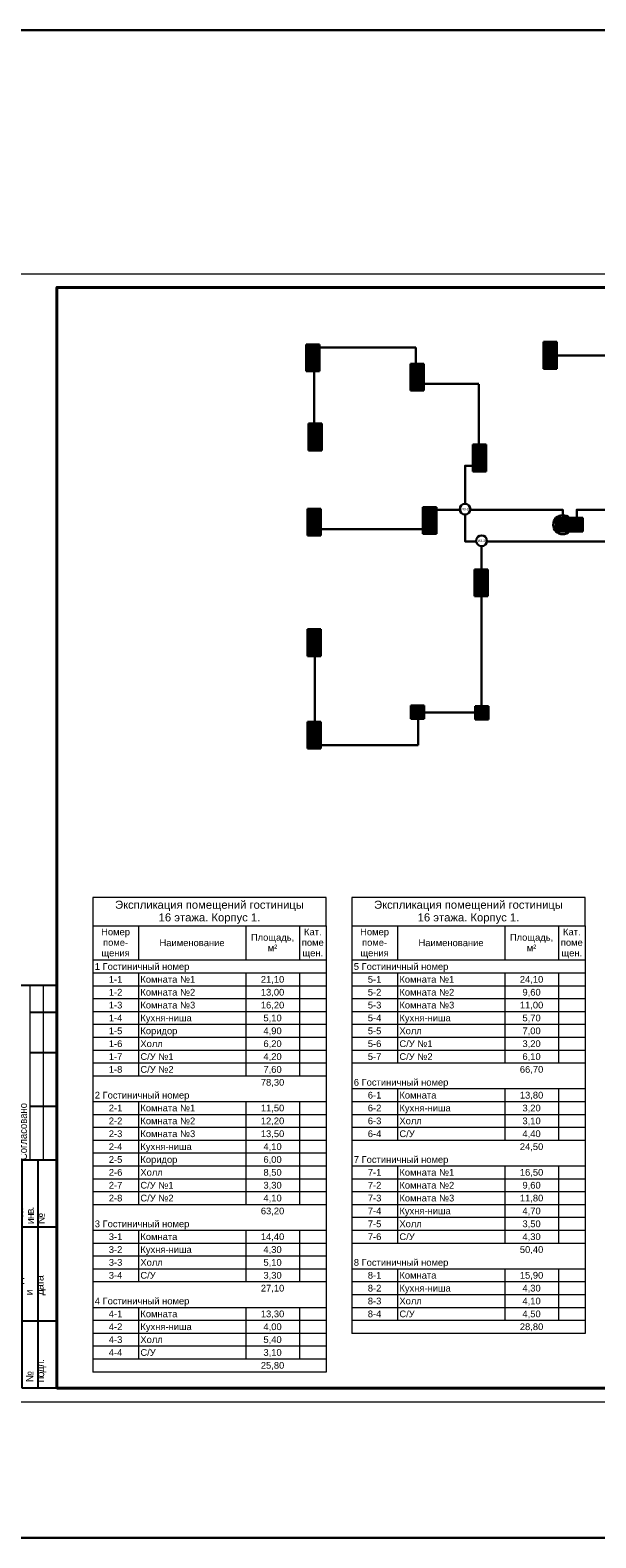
# Model space of a CAD drawing. Header units: millimetres. Extents: x 303602 to 13248484, y -10200551 to -26241.
# Tile 35 of 51: x 808667 to 829749, y -104490 to -48338. Entities that reach past the tile are written whole.
import ezdxf
from ezdxf.enums import TextEntityAlignment as Align

# ---------------------------------------------------------------- set-up
doc = ezdxf.new("R2010")
doc.units = ezdxf.units.MM
doc.set_wipeout_variables(frame=1)
for name, color, linetype, lineweight in [('A-010-M_LINE-T', 7, 'Continuous', 18), ('format-line3', 7, 'Continuous', 13), ('RC-Извещатели_пожарные', 1, 'Continuous', 30), ('Z-000-P_SCHED', 7, 'Continuous', 20), ('Рамка', 7, 'Continuous', 18), ('СОУЭ', 1, 'Continuous', 30), ('СС-011-ПОЖ-СИГНАЛИЗАЦИЯ', 1, 'Continuous', 30), ('УГО АПС и АПЗ$0$_АПС_Оборудование', 1, 'Continuous', 30), ('УГО АПС и АПЗ$0$СС-011-ПОЖ-СИГНАЛИЗАЦИЯ', 1, 'Continuous', 30)]:
    doc.layers.add(name, color=color, linetype=linetype, lineweight=lineweight)
doc.layers.add('формат', color=250, linetype='Continuous')
doc.styles.add('Arial', font='arial.ttf', dxfattribs={"width": 0.9, "height": 700})
doc.styles.add('Arial Narrow_Нум', font='ARIALN.TTF', dxfattribs={"width": 0.7, "height": 250})
doc.styles.add('Arial_4', font='arial.ttf', dxfattribs={"height": 3})
doc.styles.add('Arial_5', font='arial.ttf', dxfattribs={"height": 2.5})
doc.styles.add('CP.Text', font='arial.ttf')

# ---------------------------------------------------------------- blocks, each defined once
blk = doc.blocks.new('*U39')
for p, q in [((-574, 155), (-589, 155)), ((-589, 90), (-589, 155)), ((-574, 145), (-584, 145)), ((-574, 130), (-584, 130)), ((-574, 110), (-584, 110)), ((-587, 90), (-589, 90)), ((-587, 5), (-587, 90)), ((-574, 90), (-587, 90)), ((-581, 5), (-581, 90)), ((-574, 65), (-587, 65)), ((-574, 30), (-587, 30)), ((-574, 5), (-587, 5))]:
    blk.add_line(p, q)
at = {"color": 0, "lineweight": 0}
blk.add_lwpolyline([(-594, 0), (0, 0), (0, 420), (-594, 420)], close=True, dxfattribs=at)
at = {"lineweight": 40}
blk.add_lwpolyline([(-574, 5), (-5, 5), (-5, 415), (-574, 415)], close=True, dxfattribs=at)
at = {"layer": 'format-line3', "linetype": 'ByBlock'}
for p, q in [((-584, 90), (-584, 155)), ((-579, 90), (-579, 155))]:
    blk.add_line(p, q, dxfattribs=at)
at = {"style": 'Arial', "width": 0.9}
blk.add_text('Формат:', height=2.8, dxfattribs=at).set_placement((-53.97, 1.25))
at = {"char_height": 2.8, "width": 0.2, "attachment_point": 4, "rotation": 90, "line_spacing_factor": 0.857143, "style": 'Arial'}
for s, insert in [('{\\W0.45993; }Согласовано', (-586.58, 90)), ('{\\W0.62543;\\T0.75; \\W1;Взаим. инв. №}', (-584, 66.14)), ('{\\W0.5838;\\T0.8; \\W1;Подп. и дата}', (-584, 39.63)), ('{\\W0.5838;\\T0.8; \\W1;Инв. № подл.}', (-583.77, 7.25))]:
    blk.add_mtext(s, dxfattribs=dict(at, insert=insert))
at = {"style": 'Arial', "width": 0.9, "flags": 8}
blk.add_attdef('FORMAT', (-36.87, 1.26), '', height=2.8, dxfattribs=at)
blk = doc.blocks.new('ИП 212-64 прот.R3')
blk.add_wipeout([(2.5, 2.5), (2.5, -2.5), (-2.5, -2.5), (-2.5, 2.5)]).dxf.layer = 'RC-Извещатели_пожарные'
blk.add_wipeout([(-2.5, -2.5), (-2.5, 2.5), (2.5, 2.5), (2.5, -2.5)]).dxf.layer = 'RC-Извещатели_пожарные'
at = {"lineweight": 35, "true_color": 0xffffff}
h = blk.add_hatch(color=7, dxfattribs=at)
h.dxf.hatch_style = 1
h.paths.add_polyline_path([(-2.5, 2.5), (-2.5, -2.5), (2.5, -2.5), (2.5, 2.5)])
at = {"color": 1, "linetype": 'ByBlock', "lineweight": -2}
for p, q in [((0.39, 1.77), (-0.83, 0)), ((-0.83, 0), (0.83, 0)), ((0.83, 0), (-0.31, -1.63))]:
    blk.add_line(p, q, dxfattribs=at)
at = {"layer": 'RC-Извещатели_пожарные', "ltscale": 30}
for p, q in [((-2.5, -2.5), (-2.5, 2.5)), ((-2.5, 2.5), (2.5, 2.5)), ((2.5, 2.5), (2.5, -2.5)), ((2.5, -2.5), (-2.5, -2.5))]:
    blk.add_line(p, q, dxfattribs=at)
blk = doc.blocks.new('УГО АПС и АПЗ$0$A$C0ED213A1')
blk.add_wipeout([(-200, 0), (0, -200), (200, 0), (0, 200)])
blk.add_circle((0, 0), 200)
at = {"layer": 'УГО АПС и АПЗ$0$СС-011-ПОЖ-СИГНАЛИЗАЦИЯ', "color": 1, "style": 'CP.Text', "width": 0.8}
blk.add_text('ИЗ-2О', height=90, dxfattribs=at).set_placement((-145, -47))
blk = doc.blocks.new('*U96')
at = {"lineweight": 35, "true_color": 0xffffff}
h = blk.add_hatch(color=7, dxfattribs=at)
h.dxf.hatch_style = 1
h.paths.add_polyline_path([(-2.5, 2.5), (-2.5, -2.5), (2.5, -2.5), (2.5, 2.5)])
at = {"color": 1, "linetype": 'ByBlock', "lineweight": -2}
for p, q in [((0.39, 1.76), (-0.83, 0)), ((-0.83, 0), (0.83, 0)), ((0.83, 0), (-0.31, -1.64))]:
    blk.add_line(p, q, dxfattribs=at)
at = {"color": 1, "linetype": 'ByBlock', "lineweight": -2, "ltscale": 0.1}
blk.add_lwpolyline([(-2.5, 2.5), (2.5, 2.5), (2.5, -2.5), (-2.5, -2.5)], close=True, dxfattribs=at)
at = {"layer": 'RC-Извещатели_пожарные'}
blk.add_circle((0, 0), 3.54, dxfattribs=at)
at = {"layer": 'RC-Извещатели_пожарные', "style": 'Arial Narrow_Нум', "width": 0.7}
blk.add_attdef('PSTN', text='', height=2.5, dxfattribs=at).set_placement((5.33, 2.66), align=Align.BOTTOM_CENTER)

msp = doc.modelspace()

# ---------------------------------------------------------------- linework, layer by layer
at = {"layer": 'A-010-M_LINE-T'}
for p, q in [((811001, -80635), (811001, -81693)), ((819701, -80635), (811001, -80635)), ((819701, -81693), (819701, -80635)), ((820653, -80635), (820653, -81693)), ((829353, -80635), (820653, -80635)), ((829353, -81693), (829353, -80635)), ((811001, -81693), (811001, -98314)), ((811001, -81693), (819701, -81693)), ((812701, -81693), (812701, -82981)), ((816701, -81693), (816701, -82981)), ((818701, -81693), (818701, -82981)), ((819701, -81693), (819701, -98314)), ((820653, -81693), (820653, -96877)), ((820653, -81693), (829353, -81693)), ((822353, -81693), (822353, -82981)), ((826353, -81693), (826353, -82981)), ((828353, -81693), (828353, -82981)), ((829353, -81693), (829353, -96877)), ((812701, -82981), (811001, -82981)), ((816701, -82981), (812701, -82981)), ((818701, -82981), (816701, -82981)), ((819701, -82981), (818701, -82981)), ((822353, -82981), (820653, -82981)), ((826353, -82981), (822353, -82981)), ((828353, -82981), (826353, -82981)), ((829353, -82981), (828353, -82981)), ((812701, -83460), (811001, -83460)), ((816701, -83460), (812701, -83460)), ((812701, -83460), (812701, -83939)), ((818701, -83460), (816701, -83460)), ((816701, -83460), (816701, -83939)), ((819701, -83460), (818701, -83460)), ((818701, -83460), (818701, -83939)), ((822353, -83460), (820653, -83460)), ((826353, -83460), (822353, -83460)), ((822353, -83460), (822353, -83939)), ((828353, -83460), (826353, -83460)), ((826353, -83460), (826353, -83939)), ((829353, -83460), (828353, -83460)), ((828353, -83460), (828353, -83939)), ((812701, -83939), (811001, -83939)), ((816701, -83939), (812701, -83939)), ((812701, -83939), (812701, -84418)), ((818701, -83939), (816701, -83939)), ((816701, -83939), (816701, -84418)), ((819701, -83939), (818701, -83939)), ((818701, -83939), (818701, -84418)), ((822353, -83939), (820653, -83939)), ((826353, -83939), (822353, -83939)), ((822353, -83939), (822353, -84418)), ((828353, -83939), (826353, -83939)), ((826353, -83939), (826353, -84418)), ((829353, -83939), (828353, -83939)), ((828353, -83939), (828353, -84418)), ((812701, -84418), (811001, -84418)), ((816701, -84418), (812701, -84418)), ((812701, -84418), (812701, -84897)), ((818701, -84418), (816701, -84418)), ((816701, -84418), (816701, -84897)), ((819701, -84418), (818701, -84418)), ((818701, -84418), (818701, -84897)), ((822353, -84418), (820653, -84418)), ((826353, -84418), (822353, -84418)), ((822353, -84418), (822353, -84897)), ((828353, -84418), (826353, -84418)), ((826353, -84418), (826353, -84897)), ((829353, -84418), (828353, -84418)), ((828353, -84418), (828353, -84897)), ((812701, -84897), (811001, -84897)), ((816701, -84897), (812701, -84897)), ((812701, -84897), (812701, -85377)), ((818701, -84897), (816701, -84897)), ((816701, -84897), (816701, -85377)), ((819701, -84897), (818701, -84897)), ((818701, -84897), (818701, -85377)), ((822353, -84897), (820653, -84897)), ((826353, -84897), (822353, -84897)), ((822353, -84897), (822353, -85377)), ((828353, -84897), (826353, -84897)), ((826353, -84897), (826353, -85377)), ((829353, -84897), (828353, -84897)), ((828353, -84897), (828353, -85377)), ((812701, -85377), (811001, -85377)), ((812701, -85856), (811001, -85856)), ((816701, -85377), (812701, -85377)), ((812701, -85377), (812701, -85856)), ((816701, -85856), (812701, -85856)), ((812701, -85856), (812701, -86335)), ((818701, -85377), (816701, -85377)), ((816701, -85377), (816701, -85856)), ((818701, -85856), (816701, -85856)), ((816701, -85856), (816701, -86335)), ((819701, -85377), (818701, -85377)), ((818701, -85377), (818701, -85856)), ((819701, -85856), (818701, -85856)), ((818701, -85856), (818701, -86335)), ((822353, -85377), (820653, -85377)), ((822353, -85856), (820653, -85856)), ((826353, -85377), (822353, -85377)), ((822353, -85377), (822353, -85856)), ((826353, -85856), (822353, -85856)), ((822353, -85856), (822353, -86335)), ((828353, -85377), (826353, -85377)), ((826353, -85377), (826353, -85856)), ((828353, -85856), (826353, -85856)), ((826353, -85856), (826353, -86335)), ((829353, -85377), (828353, -85377)), ((828353, -85377), (828353, -85856)), ((829353, -85856), (828353, -85856)), ((828353, -85856), (828353, -86335)), ((812701, -86335), (811001, -86335)), ((816701, -86335), (812701, -86335)), ((812701, -86335), (812701, -86814)), ((818701, -86335), (816701, -86335)), ((816701, -86335), (816701, -86814)), ((819701, -86335), (818701, -86335)), ((818701, -86335), (818701, -86814)), ((822353, -86335), (820653, -86335)), ((826353, -86335), (822353, -86335)), ((822353, -86335), (822353, -86814)), ((828353, -86335), (826353, -86335)), ((826353, -86335), (826353, -86814)), ((829353, -86335), (828353, -86335)), ((828353, -86335), (828353, -86814)), ((812701, -86814), (811001, -86814)), ((816701, -86814), (812701, -86814)), ((812701, -86814), (812701, -87293)), ((818701, -86814), (816701, -86814)), ((816701, -86814), (816701, -87293)), ((819701, -86814), (818701, -86814)), ((818701, -86814), (818701, -87293)), ((822353, -86814), (820653, -86814)), ((826353, -86814), (822353, -86814)), ((828353, -86814), (826353, -86814)), ((829353, -86814), (828353, -86814)), ((812701, -87293), (811001, -87293)), ((816701, -87293), (812701, -87293)), ((818701, -87293), (816701, -87293)), ((819701, -87293), (818701, -87293)), ((822353, -87772), (820653, -87772)), ((826353, -87772), (822353, -87772)), ((822353, -87772), (822353, -88252)), ((828353, -87772), (826353, -87772)), ((826353, -87772), (826353, -88252)), ((829353, -87772), (828353, -87772)), ((828353, -87772), (828353, -88252)), ((812701, -88252), (811001, -88252)), ((816701, -88252), (812701, -88252)), ((812701, -88252), (812701, -88731)), ((818701, -88252), (816701, -88252)), ((816701, -88252), (816701, -88731)), ((819701, -88252), (818701, -88252)), ((818701, -88252), (818701, -88731)), ((822353, -88252), (820653, -88252)), ((826353, -88252), (822353, -88252)), ((822353, -88252), (822353, -88731)), ((828353, -88252), (826353, -88252)), ((826353, -88252), (826353, -88731)), ((829353, -88252), (828353, -88252)), ((828353, -88252), (828353, -88731)), ((812701, -88731), (811001, -88731)), ((812701, -89210), (811001, -89210)), ((816701, -88731), (812701, -88731)), ((812701, -88731), (812701, -89210)), ((816701, -89210), (812701, -89210)), ((812701, -89210), (812701, -89689)), ((818701, -88731), (816701, -88731)), ((816701, -88731), (816701, -89210)), ((818701, -89210), (816701, -89210)), ((816701, -89210), (816701, -89689)), ((819701, -88731), (818701, -88731)), ((818701, -88731), (818701, -89210)), ((819701, -89210), (818701, -89210)), ((818701, -89210), (818701, -89689)), ((822353, -88731), (820653, -88731)), ((822353, -89210), (820653, -89210)), ((826353, -88731), (822353, -88731)), ((822353, -88731), (822353, -89210)), ((826353, -89210), (822353, -89210)), ((822353, -89210), (822353, -89689)), ((828353, -88731), (826353, -88731)), ((826353, -88731), (826353, -89210)), ((828353, -89210), (826353, -89210)), ((826353, -89210), (826353, -89689)), ((829353, -88731), (828353, -88731)), ((828353, -88731), (828353, -89210)), ((829353, -89210), (828353, -89210)), ((828353, -89210), (828353, -89689)), ((812701, -89689), (811001, -89689)), ((816701, -89689), (812701, -89689)), ((812701, -89689), (812701, -90168)), ((818701, -89689), (816701, -89689)), ((816701, -89689), (816701, -90168)), ((819701, -89689), (818701, -89689)), ((818701, -89689), (818701, -90168)), ((822353, -89689), (820653, -89689)), ((826353, -89689), (822353, -89689)), ((828353, -89689), (826353, -89689)), ((829353, -89689), (828353, -89689)), ((812701, -90168), (811001, -90168)), ((816701, -90168), (812701, -90168)), ((812701, -90168), (812701, -90648)), ((818701, -90168), (816701, -90168)), ((816701, -90168), (816701, -90648)), ((819701, -90168), (818701, -90168)), ((818701, -90168), (818701, -90648)), ((812701, -90648), (811001, -90648)), ((816701, -90648), (812701, -90648)), ((812701, -90648), (812701, -91127)), ((818701, -90648), (816701, -90648)), ((816701, -90648), (816701, -91127)), ((819701, -90648), (818701, -90648)), ((818701, -90648), (818701, -91127)), ((822353, -90648), (820653, -90648)), ((826353, -90648), (822353, -90648)), ((822353, -90648), (822353, -91127)), ((828353, -90648), (826353, -90648)), ((826353, -90648), (826353, -91127)), ((829353, -90648), (828353, -90648)), ((828353, -90648), (828353, -91127)), ((812701, -91127), (811001, -91127)), ((816701, -91127), (812701, -91127)), ((812701, -91127), (812701, -91606)), ((818701, -91127), (816701, -91127)), ((816701, -91127), (816701, -91606)), ((819701, -91127), (818701, -91127)), ((818701, -91127), (818701, -91606)), ((822353, -91127), (820653, -91127)), ((826353, -91127), (822353, -91127)), ((822353, -91127), (822353, -91606)), ((828353, -91127), (826353, -91127)), ((826353, -91127), (826353, -91606)), ((829353, -91127), (828353, -91127)), ((828353, -91127), (828353, -91606)), ((812701, -91606), (811001, -91606)), ((812701, -92085), (811001, -92085)), ((816701, -91606), (812701, -91606)), ((812701, -91606), (812701, -92085)), ((816701, -92085), (812701, -92085)), ((818701, -91606), (816701, -91606)), ((816701, -91606), (816701, -92085)), ((818701, -92085), (816701, -92085)), ((819701, -91606), (818701, -91606)), ((818701, -91606), (818701, -92085)), ((819701, -92085), (818701, -92085)), ((822353, -91606), (820653, -91606)), ((822353, -92085), (820653, -92085)), ((826353, -91606), (822353, -91606)), ((822353, -91606), (822353, -92085)), ((826353, -92085), (822353, -92085)), ((822353, -92085), (822353, -92564)), ((828353, -91606), (826353, -91606)), ((826353, -91606), (826353, -92085)), ((828353, -92085), (826353, -92085)), ((826353, -92085), (826353, -92564)), ((829353, -91606), (828353, -91606)), ((828353, -91606), (828353, -92085)), ((829353, -92085), (828353, -92085)), ((828353, -92085), (828353, -92564)), ((822353, -92564), (820653, -92564)), ((826353, -92564), (822353, -92564)), ((822353, -92564), (822353, -93043)), ((828353, -92564), (826353, -92564)), ((826353, -92564), (826353, -93043)), ((829353, -92564), (828353, -92564)), ((828353, -92564), (828353, -93043)), ((812701, -93043), (811001, -93043)), ((816701, -93043), (812701, -93043)), ((812701, -93043), (812701, -93523)), ((818701, -93043), (816701, -93043)), ((816701, -93043), (816701, -93523)), ((819701, -93043), (818701, -93043)), ((818701, -93043), (818701, -93523)), ((822353, -93043), (820653, -93043)), ((826353, -93043), (822353, -93043)), ((822353, -93043), (822353, -93523)), ((828353, -93043), (826353, -93043)), ((826353, -93043), (826353, -93523)), ((829353, -93043), (828353, -93043)), ((828353, -93043), (828353, -93523)), ((812701, -93523), (811001, -93523)), ((816701, -93523), (812701, -93523)), ((812701, -93523), (812701, -94002)), ((818701, -93523), (816701, -93523)), ((816701, -93523), (816701, -94002)), ((819701, -93523), (818701, -93523)), ((818701, -93523), (818701, -94002)), ((822353, -93523), (820653, -93523)), ((826353, -93523), (822353, -93523)), ((828353, -93523), (826353, -93523)), ((829353, -93523), (828353, -93523)), ((812701, -94002), (811001, -94002)), ((816701, -94002), (812701, -94002)), ((812701, -94002), (812701, -94481)), ((818701, -94002), (816701, -94002)), ((816701, -94002), (816701, -94481)), ((819701, -94002), (818701, -94002)), ((818701, -94002), (818701, -94481)), ((812701, -94481), (811001, -94481)), ((816701, -94481), (812701, -94481)), ((812701, -94481), (812701, -94960)), ((818701, -94481), (816701, -94481)), ((816701, -94481), (816701, -94960)), ((819701, -94481), (818701, -94481)), ((818701, -94481), (818701, -94960)), ((822353, -94481), (820653, -94481)), ((826353, -94481), (822353, -94481)), ((822353, -94481), (822353, -94960)), ((828353, -94481), (826353, -94481)), ((826353, -94481), (826353, -94960)), ((829353, -94481), (828353, -94481)), ((828353, -94481), (828353, -94960)), ((812701, -94960), (811001, -94960)), ((816701, -94960), (812701, -94960)), ((818701, -94960), (816701, -94960)), ((819701, -94960), (818701, -94960)), ((822353, -94960), (820653, -94960)), ((822353, -95439), (820653, -95439)), ((826353, -94960), (822353, -94960)), ((822353, -94960), (822353, -95439)), ((826353, -95439), (822353, -95439)), ((822353, -95439), (822353, -95919)), ((828353, -94960), (826353, -94960)), ((826353, -94960), (826353, -95439)), ((828353, -95439), (826353, -95439)), ((826353, -95439), (826353, -95919)), ((829353, -94960), (828353, -94960)), ((828353, -94960), (828353, -95439)), ((829353, -95439), (828353, -95439)), ((828353, -95439), (828353, -95919)), ((812701, -95919), (811001, -95919)), ((816701, -95919), (812701, -95919)), ((812701, -95919), (812701, -96398)), ((818701, -95919), (816701, -95919)), ((816701, -95919), (816701, -96398)), ((819701, -95919), (818701, -95919)), ((818701, -95919), (818701, -96398)), ((822353, -95919), (820653, -95919)), ((826353, -95919), (822353, -95919)), ((822353, -95919), (822353, -96398)), ((828353, -95919), (826353, -95919)), ((826353, -95919), (826353, -96398)), ((829353, -95919), (828353, -95919)), ((828353, -95919), (828353, -96398)), ((812701, -96398), (811001, -96398)), ((816701, -96398), (812701, -96398)), ((812701, -96398), (812701, -96877)), ((818701, -96398), (816701, -96398)), ((816701, -96398), (816701, -96877)), ((819701, -96398), (818701, -96398)), ((818701, -96398), (818701, -96877)), ((822353, -96398), (820653, -96398)), ((826353, -96398), (822353, -96398)), ((828353, -96398), (826353, -96398)), ((829353, -96398), (828353, -96398)), ((812701, -96877), (811001, -96877)), ((816701, -96877), (812701, -96877)), ((812701, -96877), (812701, -97356)), ((818701, -96877), (816701, -96877)), ((816701, -96877), (816701, -97356)), ((819701, -96877), (818701, -96877)), ((818701, -96877), (818701, -97356)), ((829353, -96877), (820653, -96877)), ((812701, -97356), (811001, -97356)), ((816701, -97356), (812701, -97356)), ((812701, -97356), (812701, -97835)), ((818701, -97356), (816701, -97356)), ((816701, -97356), (816701, -97835)), ((819701, -97356), (818701, -97356)), ((818701, -97356), (818701, -97835)), ((812701, -97835), (811001, -97835)), ((816701, -97835), (812701, -97835)), ((818701, -97835), (816701, -97835)), ((819701, -97835), (818701, -97835)), ((819701, -98314), (811001, -98314))]:
    msp.add_line(p, q, dxfattribs=at)
at = {"layer": 'RC-Извещатели_пожарные', "lineweight": 30}
msp.add_lwpolyline([(834209, -67382), (824874, -67382), (824874, -66197), (828514, -66197), (828514, -66811), (829036, -66811), (829036, -66197), (832088, -66197)], dxfattribs=at)
at = {"layer": 'Рамка'}
msp.add_lwpolyline([(809667, -98921), (866567, -98921), (866567, -57921), (809667, -57921)], close=True, dxfattribs=at)

# ---------------------------------------------------------------- block references
at = {"layer": 'формат', "xscale": 100, "yscale": 100, "zscale": 100}
msp.add_blockref('*U39', (867067, -99421), dxfattribs=at).add_auto_attribs({'FORMAT': 'А2'})

# ---------------------------------------------------------------- texts
at = {"layer": 'Z-000-P_SCHED', "line_spacing_factor": 0.941778}
for s, insert, char_height, width, attachment_point, style in [('Экспликация помещений гостиницы\\P16 этажа. Корпус 1.', (815351, -80760), 300, 8406.71, 2, 'Arial_4'), ('Экспликация помещений гостиницы\\P16 этажа. Корпус 1.', (825003, -80760), 300, 8406.71, 2, 'Arial_4'), ('Номер\\Pпоме-\\Pщения', (811851, -81798), 250, 1285.52, 2, 'Arial_5'), ('Кат.\\Pпоме\\Pщен.', (819201, -81798), 250, 979.44, 2, 'Arial_5'), ('Номер\\Pпоме-\\Pщения', (821503, -81798), 250, 1285.52, 2, 'Arial_5'), ('Кат.\\Pпоме\\Pщен.', (828853, -81798), 250, 979.44, 2, 'Arial_5'), ('Наименование', (814701, -82203), 250, 2895.47, 2, 'Arial_5'), ('Площадь,\\Pм\\fArial|b0|i0|c238|p34|;²', (817701, -82001), 250, 1925.21, 2, 'Arial_5'), ('Наименование', (824353, -82203), 250, 2895.47, 2, 'Arial_5'), ('Площадь,\\Pм\\fArial|b0|i0|c238|p34|;²', (827353, -82001), 250, 1925.21, 2, 'Arial_5'), ('1 Гостиничный номер', (811076, -83086), 250, 4211.6, 1, 'Arial_5'), ('5 Гостиничный номер', (820728, -83086), 250, 4211.6, 1, 'Arial_5'), ('1-1', (811851, -83565), 250, 602.97, 2, 'Arial_5'), ('Комната №1', (812776, -83565), 250, 2442.48, 1, 'Arial_5'), ('21,10', (817701, -83565), 250, 1046.78, 2, 'Arial_5'), ('5-1', (821503, -83565), 250, 602.97, 2, 'Arial_5'), ('Комната №1', (822428, -83565), 250, 2442.48, 1, 'Arial_5'), ('24,10', (827353, -83565), 250, 1046.78, 2, 'Arial_5'), ('1-2', (811851, -84044), 250, 602.97, 2, 'Arial_5'), ('Комната №2', (812776, -84044), 250, 2442.48, 1, 'Arial_5'), ('13,00', (817701, -84044), 250, 1046.78, 2, 'Arial_5'), ('5-2', (821503, -84044), 250, 602.97, 2, 'Arial_5'), ('Комната №2', (822428, -84044), 250, 2442.48, 1, 'Arial_5'), ('9,60', (827353, -84044), 250, 814.16, 2, 'Arial_5'), ('1-3', (811851, -84524), 250, 602.97, 2, 'Arial_5'), ('Комната №3', (812776, -84524), 250, 2442.48, 1, 'Arial_5'), ('16,20', (817701, -84524), 250, 1046.78, 2, 'Arial_5'), ('5-3', (821503, -84524), 250, 602.97, 2, 'Arial_5'), ('Комната №3', (822428, -84524), 250, 2442.48, 1, 'Arial_5'), ('11,00', (827353, -84524), 250, 1046.78, 2, 'Arial_5'), ('1-4', (811851, -85003), 250, 602.97, 2, 'Arial_5'), ('Кухня-ниша', (812776, -85003), 250, 2271.08, 1, 'Arial_5'), ('5,10', (817701, -85003), 250, 814.16, 2, 'Arial_5'), ('5-4', (821503, -85003), 250, 602.97, 2, 'Arial_5'), ('Кухня-ниша', (822428, -85003), 250, 2271.08, 1, 'Arial_5'), ('5,70', (827353, -85003), 250, 814.16, 2, 'Arial_5'), ('1-5', (811851, -85482), 250, 602.97, 2, 'Arial_5'), ('Коридор', (812776, -85482), 250, 1646.69, 1, 'Arial_5'), ('4,90', (817701, -85482), 250, 814.16, 2, 'Arial_5'), ('5-5', (821503, -85482), 250, 602.97, 2, 'Arial_5'), ('Холл', (822428, -85482), 250, 994.74, 1, 'Arial_5'), ('7,00', (827353, -85482), 250, 814.16, 2, 'Arial_5'), ('1-6', (811851, -85961), 250, 602.97, 2, 'Arial_5'), ('1-7', (811851, -86440), 250, 602.97, 2, 'Arial_5'), ('Холл', (812776, -85961), 250, 994.74, 1, 'Arial_5'), ('С/У №1', (812776, -86440), 250, 1475.28, 1, 'Arial_5'), ('4,20', (817701, -86440), 250, 814.16, 2, 'Arial_5'), ('6,20', (817701, -85961), 250, 814.16, 2, 'Arial_5'), ('5-6', (821503, -85961), 250, 602.97, 2, 'Arial_5'), ('5-7', (821503, -86440), 250, 602.97, 2, 'Arial_5'), ('С/У №1', (822428, -85961), 250, 1475.28, 1, 'Arial_5'), ('С/У №2', (822428, -86440), 250, 1475.28, 1, 'Arial_5'), ('3,20', (827353, -85961), 250, 814.16, 2, 'Arial_5'), ('6,10', (827353, -86440), 250, 814.16, 2, 'Arial_5'), ('1-8', (811851, -86919), 250, 602.97, 2, 'Arial_5'), ('С/У №2', (812776, -86919), 250, 1475.28, 1, 'Arial_5'), ('7,60', (817701, -86919), 250, 814.16, 2, 'Arial_5'), ('66,70', (827353, -86919), 250, 1046.78, 2, 'Arial_5'), ('78,30', (817701, -87399), 250, 1046.78, 2, 'Arial_5'), ('6 Гостиничный номер', (820728, -87399), 250, 4211.6, 1, 'Arial_5'), ('2 Гостиничный номер', (811076, -87878), 250, 4211.6, 1, 'Arial_5'), ('6-1', (821503, -87878), 250, 602.97, 2, 'Arial_5'), ('Комната', (822428, -87878), 250, 1646.69, 1, 'Arial_5'), ('13,80', (827353, -87878), 250, 1046.78, 2, 'Arial_5'), ('2-1', (811851, -88357), 250, 602.97, 2, 'Arial_5'), ('Комната №1', (812776, -88357), 250, 2442.48, 1, 'Arial_5'), ('11,50', (817701, -88357), 250, 1046.78, 2, 'Arial_5'), ('6-2', (821503, -88357), 250, 602.97, 2, 'Arial_5'), ('Кухня-ниша', (822428, -88357), 250, 2271.08, 1, 'Arial_5'), ('3,20', (827353, -88357), 250, 814.16, 2, 'Arial_5'), ('2-2', (811851, -88836), 250, 602.97, 2, 'Arial_5'), ('Комната №2', (812776, -88836), 250, 2442.48, 1, 'Arial_5'), ('12,20', (817701, -88836), 250, 1046.78, 2, 'Arial_5'), ('6-3', (821503, -88836), 250, 602.97, 2, 'Arial_5'), ('Холл', (822428, -88836), 250, 994.74, 1, 'Arial_5'), ('3,10', (827353, -88836), 250, 814.16, 2, 'Arial_5'), ('2-3', (811851, -89315), 250, 602.97, 2, 'Arial_5'), ('2-4', (811851, -89795), 250, 602.97, 2, 'Arial_5'), ('Комната №3', (812776, -89315), 250, 2442.48, 1, 'Arial_5'), ('Кухня-ниша', (812776, -89795), 250, 2271.08, 1, 'Arial_5'), ('13,50', (817701, -89315), 250, 1046.78, 2, 'Arial_5'), ('4,10', (817701, -89795), 250, 814.16, 2, 'Arial_5'), ('6-4', (821503, -89315), 250, 602.97, 2, 'Arial_5'), ('С/У', (822428, -89315), 250, 679.49, 1, 'Arial_5'), ('24,50', (827353, -89795), 250, 1046.78, 2, 'Arial_5'), ('4,40', (827353, -89315), 250, 814.16, 2, 'Arial_5'), ('2-5', (811851, -90274), 250, 602.97, 2, 'Arial_5'), ('Коридор', (812776, -90274), 250, 1646.69, 1, 'Arial_5'), ('6,00', (817701, -90274), 250, 814.16, 2, 'Arial_5'), ('7 Гостиничный номер', (820728, -90274), 250, 4211.6, 1, 'Arial_5'), ('2-6', (811851, -90753), 250, 602.97, 2, 'Arial_5'), ('Холл', (812776, -90753), 250, 994.74, 1, 'Arial_5'), ('8,50', (817701, -90753), 250, 814.16, 2, 'Arial_5'), ('7-1', (821503, -90753), 250, 602.97, 2, 'Arial_5'), ('Комната №1', (822428, -90753), 250, 2442.48, 1, 'Arial_5'), ('16,50', (827353, -90753), 250, 1046.78, 2, 'Arial_5'), ('2-7', (811851, -91232), 250, 602.97, 2, 'Arial_5'), ('С/У №1', (812776, -91232), 250, 1475.28, 1, 'Arial_5'), ('3,30', (817701, -91232), 250, 814.16, 2, 'Arial_5'), ('7-2', (821503, -91232), 250, 602.97, 2, 'Arial_5'), ('Комната №2', (822428, -91232), 250, 2442.48, 1, 'Arial_5'), ('9,60', (827353, -91232), 250, 814.16, 2, 'Arial_5'), ('2-8', (811851, -91711), 250, 602.97, 2, 'Arial_5'), ('С/У №2', (812776, -91711), 250, 1475.28, 1, 'Arial_5'), ('4,10', (817701, -91711), 250, 814.16, 2, 'Arial_5'), ('7-3', (821503, -91711), 250, 602.97, 2, 'Arial_5'), ('Комната №3', (822428, -91711), 250, 2442.48, 1, 'Arial_5'), ('11,80', (827353, -91711), 250, 1046.78, 2, 'Arial_5'), ('3 Гостиничный номер', (811076, -92670), 250, 4211.6, 1, 'Arial_5'), ('63,20', (817701, -92190), 250, 1046.78, 2, 'Arial_5'), ('7-4', (821503, -92190), 250, 602.97, 2, 'Arial_5'), ('Кухня-ниша', (822428, -92190), 250, 2271.08, 1, 'Arial_5'), ('4,70', (827353, -92190), 250, 814.16, 2, 'Arial_5'), ('3-1', (811851, -93149), 250, 602.97, 2, 'Arial_5'), ('Комната', (812776, -93149), 250, 1646.69, 1, 'Arial_5'), ('14,40', (817701, -93149), 250, 1046.78, 2, 'Arial_5'), ('7-5', (821503, -92670), 250, 602.97, 2, 'Arial_5'), ('7-6', (821503, -93149), 250, 602.97, 2, 'Arial_5'), ('Холл', (822428, -92670), 250, 994.74, 1, 'Arial_5'), ('С/У', (822428, -93149), 250, 679.49, 1, 'Arial_5'), ('4,30', (827353, -93149), 250, 814.16, 2, 'Arial_5'), ('3,50', (827353, -92670), 250, 814.16, 2, 'Arial_5'), ('3-2', (811851, -93628), 250, 602.97, 2, 'Arial_5'), ('Кухня-ниша', (812776, -93628), 250, 2271.08, 1, 'Arial_5'), ('4,30', (817701, -93628), 250, 814.16, 2, 'Arial_5'), ('50,40', (827353, -93628), 250, 1046.78, 2, 'Arial_5'), ('3-3', (811851, -94107), 250, 602.97, 2, 'Arial_5'), ('Холл', (812776, -94107), 250, 994.74, 1, 'Arial_5'), ('5,10', (817701, -94107), 250, 814.16, 2, 'Arial_5'), ('8 Гостиничный номер', (820728, -94107), 250, 4211.6, 1, 'Arial_5'), ('3-4', (811851, -94586), 250, 602.97, 2, 'Arial_5'), ('С/У', (812776, -94586), 250, 679.49, 1, 'Arial_5'), ('3,30', (817701, -94586), 250, 814.16, 2, 'Arial_5'), ('8-1', (821503, -94586), 250, 602.97, 2, 'Arial_5'), ('Комната', (822428, -94586), 250, 1646.69, 1, 'Arial_5'), ('15,90', (827353, -94586), 250, 1046.78, 2, 'Arial_5'), ('27,10', (817701, -95066), 250, 1046.78, 2, 'Arial_5'), ('8-2', (821503, -95066), 250, 602.97, 2, 'Arial_5'), ('Кухня-ниша', (822428, -95066), 250, 2271.08, 1, 'Arial_5'), ('4,30', (827353, -95066), 250, 814.16, 2, 'Arial_5'), ('4 Гостиничный номер', (811076, -95545), 250, 4211.6, 1, 'Arial_5'), ('Комната', (812776, -96024), 250, 1646.69, 1, 'Arial_5'), ('13,30', (817701, -96024), 250, 1046.78, 2, 'Arial_5'), ('8-3', (821503, -95545), 250, 602.97, 2, 'Arial_5'), ('Холл', (822428, -95545), 250, 994.74, 1, 'Arial_5'), ('С/У', (822428, -96024), 250, 679.49, 1, 'Arial_5'), ('4,10', (827353, -95545), 250, 814.16, 2, 'Arial_5'), ('4,50', (827353, -96024), 250, 814.16, 2, 'Arial_5'), ('4-1', (811851, -96024), 250, 602.97, 2, 'Arial_5'), ('4-2', (811851, -96503), 250, 602.97, 2, 'Arial_5'), ('Кухня-ниша', (812776, -96503), 250, 2271.08, 1, 'Arial_5'), ('4,00', (817701, -96503), 250, 814.16, 2, 'Arial_5'), ('8-4', (821503, -96024), 250, 602.97, 2, 'Arial_5'), ('28,80', (827353, -96503), 250, 1046.78, 2, 'Arial_5'), ('4-3', (811851, -96982), 250, 602.97, 2, 'Arial_5'), ('Холл', (812776, -96982), 250, 994.74, 1, 'Arial_5'), ('5,40', (817701, -96982), 250, 814.16, 2, 'Arial_5'), ('4-4', (811851, -97461), 250, 602.97, 2, 'Arial_5'), ('С/У', (812776, -97461), 250, 679.49, 1, 'Arial_5'), ('3,10', (817701, -97461), 250, 814.16, 2, 'Arial_5'), ('25,80', (817701, -97941), 250, 1046.78, 2, 'Arial_5')]:
    msp.add_mtext(s, dxfattribs=dict(at, insert=insert, char_height=char_height, width=width, attachment_point=attachment_point, style=style))

# ---------------------------------------------------------------- next in the draw order: block references
at = {"layer": 'СОУЭ', "color": 6, "xscale": 100, "yscale": 100, "zscale": 100}
for p in [(819198, -60291), (828047, -60200), (823089, -61014), (819288, -63239), (825416, -64025), (819253, -66410), (823556, -66351), (829013, -66757), (825478, -68671), (819253, -70902), (823101, -73736), (825498, -73767), (819253, -74348)]:
    msp.add_blockref('ИП 212-64 прот.R3', p, dxfattribs=at)
at = {"layer": 'УГО АПС и АПЗ$0$_АПС_Оборудование'}
for p in [(824874, -66178), (825491, -67356)]:
    msp.add_blockref('УГО АПС и АПЗ$0$A$C0ED213A1', p, dxfattribs=at)

# ---------------------------------------------------------------- next in the draw order: linework, layer by layer
at = {"layer": 'СС-011-ПОЖ-СИГНАЛИЗАЦИЯ', "lineweight": 30}
for p, q in [((823046, -60151), (819451, -60151)), ((823046, -60755), (823046, -60151)), ((825384, -63778), (825384, -61517)), ((824667, -66197), (823806, -66197)), ((825488, -67562), (825488, -68419)), ((823131, -74962), (823131, -73989)), ((825244, -73746), (823360, -73746))]:
    msp.add_line(p, q, dxfattribs=at)

# ---------------------------------------------------------------- next in the draw order: block references
at = {"layer": 'RC-Извещатели_пожарные', "xscale": 100, "yscale": 100, "zscale": 100}
msp.add_blockref('*U96', (828513, -66757), dxfattribs=at)
at = {"layer": 'СОУЭ', "color": 6, "xscale": 100, "yscale": 100, "zscale": 100}
for p in [(819198, -60791), (828047, -60700), (823089, -61514), (819288, -63739), (825416, -64525), (819253, -66910), (823556, -66851), (825478, -69171), (819253, -71402), (819253, -74848)]:
    msp.add_blockref('ИП 212-64 прот.R3', p, dxfattribs=at)

# ---------------------------------------------------------------- next in the draw order: linework, layer by layer
at = {"layer": 'RC-Извещатели_пожарные', "lineweight": 30}
msp.add_lwpolyline([(329285, -48338), (1052378, -48338), (1052378, -104490), (329285, -104490)], close=True, dxfattribs=at)
msp.add_lwpolyline([(824874, -65979), (824874, -64559), (825166, -64559)], dxfattribs=at)
at = {"layer": 'СС-011-ПОЖ-СИГНАЛИЗАЦИЯ', "lineweight": 30}
for p, q in [((830302, -60450), (828295, -60450)), ((819254, -61061), (819254, -62989)), ((825384, -61512), (823346, -61512)), ((823309, -66923), (819517, -66923)), ((825484, -69444), (825484, -73513)), ((819276, -74102), (819276, -71656)), ((819499, -74962), (823131, -74962))]:
    msp.add_line(p, q, dxfattribs=at)

doc.saveas('drawing.dxf')
